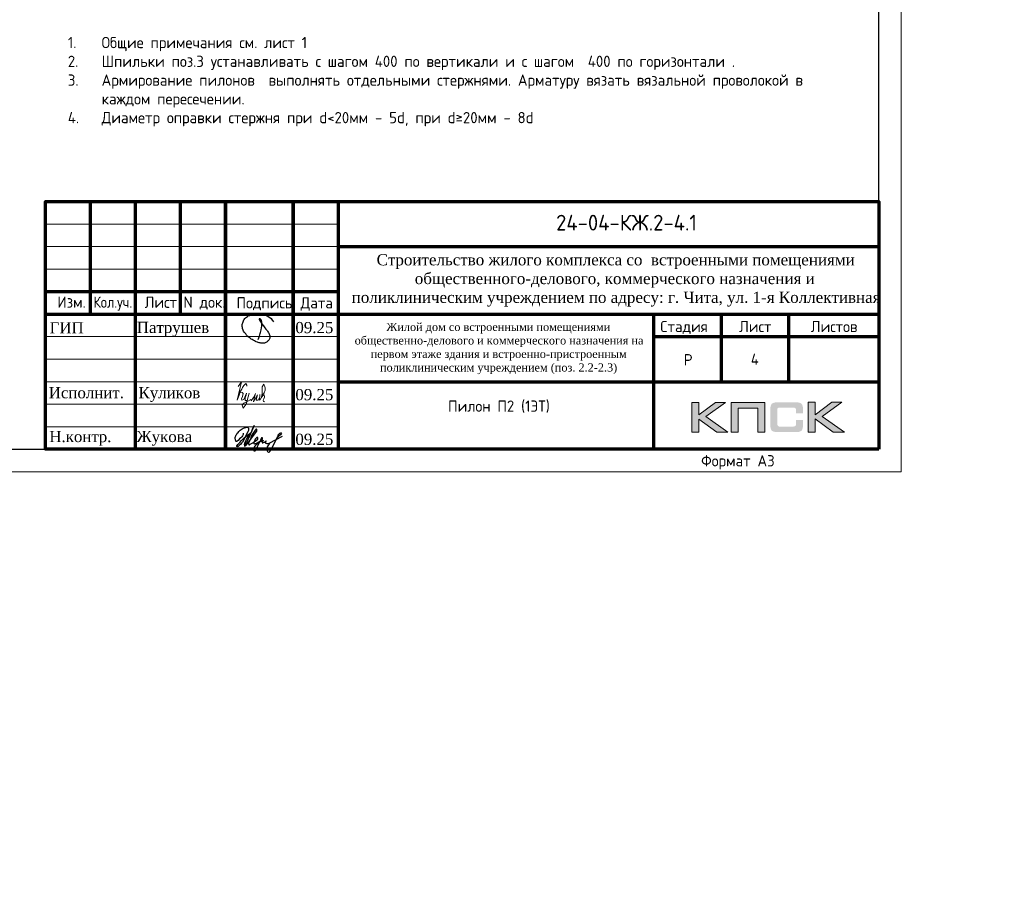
# Model space of a CAD drawing. Header units: millimetres. Extents: x 263826 to 1718326, y -423071 to 70137.
# Tile 243 of 256: x 565584 to 587443, y -149406 to -130165. Entities that reach past the tile are written whole.
import ezdxf
from ezdxf.enums import TextEntityAlignment as Align

# ---------------------------------------------------------------- set-up
doc = ezdxf.new("R2010")
doc.units = ezdxf.units.MM
for name, color, linetype in [('PDF7_Text', 7, 'Continuous'), ('PDF8_Text', 7, 'Continuous'), ('Рамка печать', 7, 'Continuous'), ('ТОЛСТЫЕ_ОСНОВНЫЕ', 6, 'Continuous')]:
    doc.layers.add(name, color=color, linetype=linetype)
for name, color, linetype, lineweight in [('Выноски', 20, 'Continuous', 20), ('Каркасы ригель', 3, 'Continuous', 0), ('размер', 1, 'Continuous', 25), ('Рамка', 7, 'Continuous', 70), ('Текст', 7, 'Continuous', 25), ('ТОНКИЕ', 7, 'Continuous', 9)]:
    doc.layers.add(name, color=color, linetype=linetype, lineweight=lineweight)
doc.styles.add('GOST-2.304_Type-B', font='GOST_Common.ttf')
doc.styles.add('PDF Times New Roman', font='times.ttf')
doc.styles.add('style1', font='GOST_Common.ttf', dxfattribs={"height": 500})
doc.styles.add('ГОСТ', font='GOST_Common.ttf')

# ---------------------------------------------------------------- blocks, each defined once
blk = doc.blocks.new('11')
at = {"layer": 'Выноски'}
for p, q in [((47885, 66608), (47944, 66700)), ((47944, 66700), (47962, 66737)), ((47962, 66737), (47989, 66781)), ((47989, 66781), (48016, 66806)), ((48016, 66806), (48038, 66823)), ((48038, 66823), (48060, 66786)), ((48060, 66786), (48058, 66769))]:
    blk.add_line(p, q, dxfattribs=at)
blk.add_lwpolyline([(47863, 66761), (47937, 66865), (47843, 66458), (47885, 66564), (47905, 66616), (47954, 66628), (47979, 66606), (47957, 66539), (47937, 66487), (47947, 66458), (47991, 66470), (48051, 66611), (48041, 66569), (48023, 66505), (48023, 66448), (48065, 66448), (48090, 66529), (48110, 66608), (48043, 66369), (47972, 66275), (47954, 66344), (47991, 66389), (48078, 66431), (48142, 66470), (48154, 66441), (48204, 66512), (48246, 66606), (48209, 66455), (48204, 66418), (48295, 66574), (48265, 66463), (48265, 66455), (48312, 66453), (48342, 66529), (48347, 66584), (48337, 66465), (48349, 66453), (48401, 66569), (48443, 66616), (48461, 66678), (48466, 66727), (48436, 66811), (48399, 66754), (48399, 66618), (48389, 66549), (48374, 66507), (48416, 66564), (48441, 66576), (48451, 66524), (48433, 66482), (48419, 66453), (48424, 66428), (48458, 66421)], dxfattribs=at)
blk = doc.blocks.new('яяя')
at = {"lineweight": 30}
for points in [[(345424, 110432), (345425, 110410), (345424, 110397), (345417, 110379), (345406, 110350), (345390, 110319), (345357, 110275), (345310, 110221), (345265, 110176), (345198, 110110), (345161, 110077), (345133, 110066), (345116, 110066), (345102, 110075), (345090, 110091), (345082, 110115), (345074, 110146), (345066, 110182), (345064, 110206), (345067, 110234), (345077, 110278), (345095, 110320), (345114, 110361), (345134, 110395), (345159, 110428), (345195, 110469), (345228, 110506), (345284, 110560), (345331, 110595), (345379, 110625), (345435, 110648), (345486, 110670), (345532, 110686), (345573, 110696), (345605, 110698), (345621, 110695), (345635, 110687), (345648, 110671), (345656, 110649), (345659, 110625), (345659, 110583), (345656, 110553), (345647, 110523), (345635, 110489), (345387, 110033), (345349, 109985), (345311, 109948), (345247, 109889), (345209, 109858), (345192, 109844), (345180, 109837), (345157, 109833), (345150, 109835), (345140, 109842), (345135, 109856), (345138, 109881), (345148, 109892), (345183, 109930), (345267, 110024), (345343, 110105), (345455, 110213), (345617, 110343), (345775, 110456), (345811, 110526), (345838, 110607), (345890, 110740), (345902, 110771), (345698, 110295), (345672, 110226), (345626, 110132), (345572, 110032), (345518, 109953), (345481, 109918), (345497, 110001), (345567, 110147), (345655, 110301), (345760, 110442)], [(345481, 109918), (345476, 109896), (345475, 109874), (345485, 109861), (345506, 109866), (345539, 109891), (345632, 109983), (345968, 110450), (346022, 110527), (346029, 110560), (346027, 110579), (346026, 110590), (346010, 110605), (345993, 110609), (345975, 110601), (345962, 110584), (345954, 110562), (345857, 110421), (345783, 110292), (345741, 110183), (345701, 110079), (345665, 109985), (345660, 109952), (345666, 109929), (345669, 109915), (345682, 109910), (345702, 109914), (345735, 109941), (345846, 110007), (346065, 110160), (346075, 110193), (346070, 110217), (346066, 110236), (346052, 110241), (346030, 110241), (346007, 110228), (345978, 110203), (345960, 110164), (345892, 110010), (345895, 109986), (345904, 109966), (345925, 109964), (345969, 109968), (346045, 110000), (346218, 110114), (346261, 110154), (346280, 110184), (346282, 110210), (346278, 110225), (346263, 110229), (346241, 110222), (346220, 110198), (346162, 110049), (345989, 109904), (345932, 109849), (345906, 109805), (345891, 109739), (345890, 109690), (345899, 109652), (345924, 109647), (345956, 109655), (345980, 109674), (346058, 109838), (346158, 110046), (346261, 110098), (346314, 110120), (346292, 110079), (346269, 110036), (346261, 110008), (346267, 109998), (346293, 109998), (346363, 110039), (346445, 110095), (346421, 110068), (346414, 110040), (346407, 110011), (346416, 109990), (346466, 109972), (346509, 109977), (346574, 109984), (347172, 110293)], [(346586, 109971), (346543, 109917), (346509, 109873), (346489, 109825), (346475, 109767), (346472, 109710), (346478, 109675), (346485, 109641), (346501, 109621), (346517, 109602), (346542, 109589), (346568, 109592), (346605, 109620), (346680, 109731), (346736, 109842), (346865, 110115), (346962, 110290), (346969, 110318), (346979, 110360), (347013, 110403), (347056, 110434), (347091, 110450), (347109, 110450), (347121, 110434), (347115, 110405), (347072, 110355), (347012, 110307), (346924, 110222)]]:
    blk.add_lwpolyline(points, dxfattribs=at)
blk = doc.blocks.new('Патрушев')
at = {"color": 5, "lineweight": 25}
blk.add_lwpolyline([(58.5, -35.09), (59.7, -31.98), (60.22, -29.81), (60.47, -28.76), (60.76, -27.56), (61.06, -26.32), (61.37, -24.67), (61.64, -22.98), (61.77, -21.63), (61.83, -20.46), (61.74, -19.5), (61.5, -18.56), (61.27, -17.93), (60.96, -17.34), (60.63, -16.86), (60.45, -16.66), (60.39, -16.62), (60.25, -16.53), (60.03, -16.42), (59.74, -16.36), (59.56, -16.39), (59.41, -16.5), (59.32, -16.73), (59.32, -16.96), (59.41, -17.15), (61.8, -21.04), (63.12, -22.91), (63.7, -23.61), (64.53, -24.59), (65.48, -25.87), (66.43, -27.07), (66.87, -27.73), (67.42, -28.44), (67.68, -28.93), (68, -29.52), (68.38, -30.41), (68.65, -31), (68.82, -31.71), (68.89, -32.2), (68.93, -32.68), (68.9, -33.35), (68.81, -33.79), (68.57, -34.59), (68.27, -35.18), (67.92, -35.7), (67.56, -36.23), (66.92, -36.75), (66.44, -37.14), (65.93, -37.49), (65.34, -37.85), (64.79, -38.12), (64.12, -38.33), (63.56, -38.4), (62.54, -38.51), (61.58, -38.47), (60.89, -38.38), (60.1, -38.27), (59.25, -38.05), (58.41, -37.75), (57.66, -37.55), (56.61, -37.27), (55.88, -36.92), (54.92, -36.35), (53.85, -35.72), (53.05, -35.25), (52.17, -34.73), (51.27, -34.08), (50.13, -33.27), (49.09, -32.31), (47.96, -31.09), (47.07, -29.92), (46.05, -28.68), (45.23, -27.65), (44.74, -26.54), (44.28, -25.09), (44.05, -24.29), (43.98, -23.29), (43.94, -22.47), (43.99, -21.49), (44.18, -20.57), (44.46, -19.97), (44.74, -19.1), (45.02, -18.24), (45.49, -17.42), (45.85, -16.92), (46.39, -16.14), (46.99, -15.53), (47.83, -14.81), (48.65, -14.29), (49.43, -13.79), (50.53, -13.27), (51.57, -12.89), (52.65, -12.48), (54.17, -12.1), (55.44, -11.87), (56.95, -11.79), (58.35, -11.79), (59.63, -11.91), (61, -12.05), (62.71, -12.35), (64.46, -12.88), (66.16, -13.58), (67.55, -14.27), (68.88, -15.13), (70.02, -16.25), (71.14, -17.49), (71.67, -18.26), (72.28, -19.27)], dxfattribs=at)
blk = doc.blocks.new('штамп кж1.1')
at = {"layer": 'Рамка печать', "lineweight": 20}
h = blk.add_hatch(color=0, dxfattribs=at)
h.paths.add_polyline_path([(419458, -85094), (419234, -85094), (418867, -85370), (418867, -85094), (418712, -85094), (418712, -85757), (418867, -85757), (418867, -85466), (419264, -85757), (419512, -85757), (419019, -85406)])
h.paths.add_polyline_path([(419737, -85219), (420175, -85219), (420175, -85757), (420329, -85757), (420329, -85094), (420165, -85094), (419583, -85094), (419583, -85251), (419583, -85757), (419737, -85757)])
h.paths.add_polyline_path([(421451, -85091), (421295, -85091), (421295, -85754), (421451, -85754), (421451, -85462), (421847, -85754), (422095, -85754), (421602, -85403), (422041, -85091), (421818, -85091), (421451, -85367)])
blk.add_hatch(color=204, dxfattribs=at).paths.add_polyline_path([(421166, -85165), (421164, -85157), (421161, -85151), (421158, -85145), (421154, -85139), (421151, -85134), (421147, -85129), (421143, -85124), (421139, -85120), (421133, -85117), (421128, -85113), (421122, -85109), (421115, -85107), (421108, -85104), (421100, -85101), (421093, -85099), (421075, -85096), (421056, -85093), (421035, -85092), (421012, -85091), (420617, -85091), (420594, -85092), (420573, -85093), (420553, -85096), (420536, -85099), (420528, -85102), (420521, -85104), (420514, -85107), (420508, -85110), (420502, -85113), (420496, -85117), (420491, -85120), (420486, -85124), (420482, -85129), (420478, -85134), (420474, -85139), (420471, -85145), (420468, -85151), (420466, -85158), (420463, -85165), (420461, -85172), (420457, -85188), (420455, -85206), (420453, -85226), (420453, -85248), (420453, -85596), (420453, -85618), (420455, -85638), (420457, -85656), (420461, -85673), (420463, -85680), (420466, -85687), (420468, -85694), (420471, -85700), (420474, -85705), (420478, -85711), (420482, -85716), (420486, -85720), (420491, -85725), (420496, -85728), (420502, -85731), (420508, -85735), (420514, -85738), (420521, -85740), (420528, -85743), (420536, -85745), (420553, -85749), (420573, -85751), (420594, -85753), (420617, -85754), (421012, -85754), (421035, -85753), (421056, -85752), (421075, -85749), (421092, -85746), (421100, -85743), (421108, -85741), (421115, -85738), (421122, -85735), (421128, -85732), (421133, -85728), (421139, -85725), (421143, -85720), (421147, -85716), (421151, -85711), (421154, -85706), (421158, -85700), (421161, -85694), (421164, -85688), (421166, -85680), (421169, -85673), (421172, -85656), (421175, -85639), (421176, -85618), (421177, -85596), (421177, -85487), (421022, -85487), (421022, -85576), (421022, -85582), (421021, -85588), (421020, -85594), (421019, -85599), (421017, -85604), (421015, -85608), (421012, -85612), (421008, -85616), (421005, -85619), (421001, -85622), (420996, -85624), (420991, -85626), (420987, -85627), (420981, -85628), (420974, -85628), (420968, -85629), (420649, -85629), (420644, -85628), (420639, -85628), (420635, -85626), (420631, -85624), (420627, -85621), (420624, -85618), (420620, -85615), (420617, -85611), (420615, -85607), (420613, -85603), (420611, -85598), (420609, -85593), (420607, -85584), (420607, -85574), (420607, -85256), (420607, -85250), (420607, -85245), (420609, -85240), (420610, -85235), (420611, -85231), (420613, -85228), (420616, -85225), (420619, -85221), (420622, -85218), (420626, -85216), (420630, -85214), (420634, -85212), (420639, -85211), (420643, -85210), (420649, -85210), (420654, -85210), (420968, -85210), (420974, -85210), (420981, -85210), (420986, -85212), (420991, -85213), (420996, -85215), (421000, -85217), (421004, -85220), (421008, -85223), (421011, -85227), (421014, -85231), (421017, -85235), (421019, -85240), (421020, -85245), (421021, -85250), (421022, -85257), (421022, -85263), (421022, -85336), (421177, -85336), (421177, -85248), (421176, -85226), (421175, -85206), (421172, -85188), (421168, -85172)])
at = {"layer": 'Рамка', "color": 7}
for p, q in [((405358, -83134), (405358, -80634)), ((407358, -83134), (407358, -80634)), ((410858, -81634), (422858, -81634)), ((404358, -82634), (410858, -82634)), ((404358, -83134), (422858, -83134)), ((419358, -83134), (419358, -84634)), ((420858, -83134), (420858, -84634)), ((417858, -83634), (422858, -83634)), ((417858, -83634), (422858, -83634)), ((410858, -84634), (422858, -84634))]:
    blk.add_line(p, q, dxfattribs=at)
at = {"layer": 'Рамка'}
for p, q in [((406358, -86134), (406358, -80634)), ((408358, -86134), (408358, -80634)), ((408358, -80634), (408358, -86134)), ((409858, -80634), (409858, -86134)), ((409858, -86134), (409858, -80634)), ((410858, -80634), (410858, -86134)), ((417858, -83134), (417858, -86134))]:
    blk.add_line(p, q, dxfattribs=at)
at = {"layer": 'Рамка', "color": 7, "lineweight": 15}
for p, q in [((404358, -81134), (410858, -81134)), ((404358, -81634), (410858, -81634)), ((404358, -82134), (410858, -82134)), ((404358, -83634), (410858, -83634)), ((404358, -84134), (410858, -84134)), ((404358, -84634), (410858, -84634)), ((404358, -85134), (410858, -85134)), ((404358, -85634), (410858, -85634))]:
    blk.add_line(p, q, dxfattribs=at)
at = {"layer": 'Рамка'}
blk.add_lwpolyline([(422858, -86134), (404358, -86134), (404358, -80634), (422858, -80634)], close=True, dxfattribs=at)
at = {"layer": 'Рамка печать', "color": 0, "lineweight": 20}
for points in [[(418712, -85757), (418712, -85094), (418867, -85094), (418867, -85370), (419234, -85094), (419458, -85094), (419019, -85406), (419512, -85757), (419264, -85757), (418867, -85466), (418867, -85757), (418712, -85757)], [(419737, -85757), (419737, -85219), (420175, -85219), (420175, -85757), (420329, -85757), (420329, -85094), (420165, -85094), (419583, -85094), (419583, -85251), (419583, -85757), (419737, -85757)], [(421295, -85754), (421295, -85091), (421451, -85091), (421451, -85367), (421818, -85091), (422041, -85091), (421602, -85403), (422095, -85754), (421847, -85754), (421451, -85462), (421451, -85754), (421295, -85754)]]:
    blk.add_lwpolyline(points, close=True, dxfattribs=at)
at = {"color": 5, "xscale": 24.5, "yscale": 24.5, "zscale": 24.5}
blk.add_blockref('Патрушев', (407651, -82836), dxfattribs=at)
at = {"color": 2, "lineweight": 60, "xscale": 0.5, "yscale": 0.5, "zscale": 0.5}
blk.add_blockref('яяя', (236038, -140993), dxfattribs=at)
at = {"layer": 'Выноски', "color": 0}
blk.add_blockref('11', (360773, -151499), dxfattribs=at)
at = {"layer": 'PDF7_Text', "insert": (410912, -84467), "char_height": 180, "width": 6881.02, "attachment_point": 7, "style": 'PDF Times New Roman'}
blk.add_mtext('\\pi1015.18152;Жилой дом со встроенными помещениями \\P\\pi311.27381;общественно-делового и коммерческого назначения на \\P\\pi667.38051;первом этаже здания и встроенно-пристроенным \\P\\pi874.76335;поликлиническим учреждением (поз. 2.2-2.3)', dxfattribs=at)
at = {"layer": 'PDF7_Text', "char_height": 248, "attachment_point": 7, "style": 'PDF Times New Roman'}
for s, insert in [('09.25', (409908, -83561)), ('Патрушев', (406387, -83634)), ('09.25', (409908, -85050)), ('Жукова', (406381, -86056)), ('09.25', (409908, -86042))]:
    blk.add_mtext(s, dxfattribs=dict(at, insert=insert))
at = {"layer": 'PDF7_Text', "insert": (406426, -85084), "char_height": 247.95, "attachment_point": 7, "style": 'PDF Times New Roman'}
blk.add_mtext_dynamic_manual_height_columns('{\\C256;Куликов}', width=2000, gutter_width=1250, heights=[0], dxfattribs=at)
at = {"layer": 'PDF8_Text', "char_height": 248, "attachment_point": 7, "style": 'PDF Times New Roman'}
for s, insert in [('ГИП', (404451, -83561)), ('Исполнит.', (404432, -85007)), ('Н.контр.', (404445, -86056))]:
    blk.add_mtext(s, dxfattribs=dict(at, insert=insert))
at = {"layer": 'Текст', "color": 7, "style": 'ГОСТ'}
blk.add_text('24-04-КЖ.2-4.1', height=350, dxfattribs=at).set_placement((417259, -81103), align=Align.MIDDLE_CENTER)
for s, p in [('Изм.', (404622, -82993)), ('Лист', (406561, -82996)), ('N док.', (407423, -82993)), ('Подпись', (408601, -83008)), ('Дата', (410023, -83008)), ('Стадия', (418009, -83534)), ('Лист', (419758, -83534)), ('Листов', (421350, -83534)), ('Р', (418530, -84272))]:
    blk.add_text(s, height=250, dxfattribs=at).set_placement(p)
at = {"layer": 'Текст', "color": 7, "style": 'ГОСТ', "width": 0.9}
blk.add_text('Кол.уч.', height=250, dxfattribs=at).set_placement((405423, -82992))
at = {"layer": 'Текст', "color": 7, "insert": (411117, -81801), "char_height": 250, "attachment_point": 1, "style": 'ГОСТ'}
blk.add_mtext_dynamic_manual_height_columns('\\pi594.35517;{\\fTimes New Roman|b0|i0|c204|p18;\\C256;Строительство жилого комплекса со  встроенными помещениями \\P\\pi1441.86779;общественного-делового, коммерческого назначения и \\P\\pi41.3631;поликлиническим учреждением по адресу: г. Чита, ул. 1-я Коллективная}', width=11543.07, gutter_width=12.5, heights=[0], dxfattribs=at)
blk = doc.blocks.new('*U46')
at = {"layer": 'ТОЛСТЫЕ_ОСНОВНЫЕ', "color": 6}
blk.add_lwpolyline([(20, 5), (415, 5), (415, 292), (20, 292)], close=True, dxfattribs=at)
at = {"layer": 'ТОНКИЕ'}
blk.add_lwpolyline([(0, 0), (420, 0), (420, 297), (0, 297)], close=True, dxfattribs=at)
at = {"layer": 'Текст', "style": 'style1'}
blk.add_text('Формат А3', height=2.5, dxfattribs=at).set_placement((375.57, 1.2))
blk = doc.blocks.new('*T282')
at = {"layer": 'Каркасы ригель', "color": 0, "linetype": 'ByBlock', "lineweight": -2, "transparency": 16777216}
for p, q in [((0, 0), (1500, 0)), ((0, -1000), (1500, -1000))]:
    blk.add_line(p, q, dxfattribs=at)
at = {"layer": 'Каркасы ригель', "color": 0, "linetype": 'ByBlock', "lineweight": 50, "transparency": 16777216}
for p, q in [((0, 0), (0, -1000)), ((1500, 0), (1500, -1000))]:
    blk.add_line(p, q, dxfattribs=at)
at = {"layer": 'Каркасы ригель', "color": 0, "linetype": 'Continuous', "lineweight": 0, "transparency": 16777216, "insert": (750, -500), "char_height": 250, "width": 1000, "attachment_point": 5, "style": 'ГОСТ'}
blk.add_mtext('4', dxfattribs=at)

msp = doc.modelspace()

# ---------------------------------------------------------------- block references
at = {"xscale": 100, "yscale": 100, "zscale": 100}
msp.add_blockref('*U46', (543154.78314, -140202.71786, 3100), dxfattribs=at)
msp.add_blockref('*T282', (581154.78314, -137202.71786, 3100))
at = {"layer": 'размер'}
for p in [(37657.07079, -53364.64558), (116689.61381, -53568.49652, 3100), (161796.45868, -53568.49652, 3100)]:
    msp.add_blockref('штамп кж1.1', p, dxfattribs=at)

# ---------------------------------------------------------------- texts
at = {"ltscale": 100, "char_height": 250, "width": 17398.1240905, "attachment_point": 1, "style": 'GOST-2.304_Type-B'}
for insert in [(521545.52901, -130547.39802, 3100), (566652.37388, -130547.39802, 3100)]:
    msp.add_mtext('\\pi-750,l750,t750,5000;1.^IОбщие примечания см. лист 1\\P2.^IШпильки поз.3 устанавливать с шагом 400 по вертикали и с шагом  400 по горизонтали .\\P3.^IАрмирование пилонов  выполнять отдельными стержнями. Арматуру вязать вязальной проволокой в каждом пересечении.\\P{\\C7;4.^IДиаметр оправки стержня при d<20мм - 5d, при d≥20мм - 8d}', dxfattribs=dict(at, insert=insert))
at = {"layer": 'PDF7_Text', "char_height": 180, "width": 6881.0191364, "attachment_point": 7, "style": 'PDF Times New Roman'}
for insert in [(448587.53303, -146589.13858), (395616.10085, -149348.83895)]:
    msp.add_mtext('\\pi1015.18152;Жилой дом со встроенными помещениями \\P\\pi311.27381;общественно-делового и коммерческого назначения на \\P\\pi667.38051;первом этаже здания и встроенно-пристроенным \\P\\pi874.76335;поликлиническим учреждением (поз. 2.2-2.3)', dxfattribs=dict(at, insert=insert))
at = {"layer": 'Выноски'}
note = msp.add_mtext_static_columns([''] * 2, width=18679.7309208, gutter_width=20.19117, height=0, dxfattribs=dict(at, insert=(415001.40784, -101131.04754), char_height=250, attachment_point=1, style='ГОСТ'))
for column, words in zip([note] + note.columns.linked_columns, ['\\pi1500;{\\H2x;Общие указания:}\\P1.^IРабочая документация разработана в соответствии с заданием на проектирование, требованиями {\\H3x; }действующих технических регламентов, стандартов, сводов правил и других документов, содержащих установленные {\\H1.16667x; }требования.{\\H1.77778x; }\\P2.^IРабочая документация выполнена в соответствии со следующими нормативными и техническими {\\H1.57407x; }документами:{\\H1.64198x; }\\P-^IСП 20.13330.2016 "Нагрузки и воздействия";{\\H1.61934x; }\\P-^IСП 63.13330.2018 "Бетонные и железобетонные конструкции. Основные положения";{\\H1.62689x; }\\P-^IСП 70.13330.2012 "Несущие и ограждающие конструкции".{\\H1.62437x; }\\P4.^IЗа относительную отметку 0,000 принята отметка чистого пола первого этажа, соответствующая {\\H1.62521x; }абсолютной отметке 648,00 в Балтийской системе высот.{\\H1.62493x; }\\P{\\fISOCPEUR|b0|i0|c204|p34;5.^IПеречень видов работ, для которых необходимо составлять акты освидетельствования скрытых \\H1.62502x; \\H0.61538x;работ:\\H1.62499x; \\H0.61539x;\\P-^Iсоответствие арматуры (длина, диаметры, распределение по площади элементов, количество и т.д.), \\H1.725x; \\H0.57971x;закладных деталей рабочим чертежам;\\H1.67917x; \\H0.59553x;\\P-^Iустройство и армирование монолитных стен;\\H1.60694x; \\H0.6223x;\\P-^Iосвидетельствование опалубки перед бетонированием;\\H1.63102x; \\H0.61311x;\\P-^Iотбор контрольных проб бетона;\\H1.62299x; \\H0.61615x;\\P-^Iсоответствие законченных железобетонных конструкций проекту с отображением качества работ;\\H1.62567x; \\H0.61513x;\\P-^Iустройство монолитных конструкций, выполняемых в зимнее время;\\H1.62478x; \\H0.61547x;\\P\\fISOCPEUR|b0|i0|c0|p34;6.^I\\fISOCPEUR|b0|i0|c204|p34;Запрещается выполнение последующих работ при отсутствии актов освидетельствования \\H1.62507x; \\H0.61536x;предшествующих скрытых работ во всех случаях.\\H1.62498x; \\H0.61539x;\\P\\fISOCPEUR|b0|i0|c0|p34;7.^I\\fISOCPEUR|b0|i0|c204|p34;Арматура класса А240 и А500С по ГОСТ 34028-2016, материал монолитных конструкций - бетон \\H1.62501x; \\H0.61538x;тяжелый класса В25 по ГОСТ 26633-2015.\\H1.625x; \\H0.61539x;\\P\\fISOCPEUR|b0|i0|c0|p34;8.^I\\fISOCPEUR|b0|i0|c204|p34;Работы по бетонированию монолитных конструкций вести в соответствии со СП 70.13330.2012 \\H1.625x; \\H0.61538x;"Несущие и ограждающие конструкции".\\H1.625x; \\H0.61538x;\\P\\fISOCPEUR|b0|i0|c0|p34;9.^I\\fISOCPEUR|b0|i0|c204|p34;Все строительно-монтажные работы необходимо выполнять в соответствии со СНиП 12-03-2001 \\H1.625x; \\H0.61538x;"Безопасность труда в строительстве. Часть 1. Общие требования.", Безопасность труда в строительстве. Часть \\H1.625x; \\H0.61538x;2. Строительное производство". Строительство здания должно производиться в соответствии с проектом \\H1.625x; \\H0.61538x;производства работ (ППР).\\H1.725x; \\H0.57971x;\\P\\fISOCPEUR|b0|i0|c0|p34;10.^I\\fISOCPEUR|b0|i0|c204|p34;При отсутствии ППР производство строительно-монтажных работ запрещается.\\H1.67917x; \\H0.59553x;\\P\\fISOCPEUR|b0|i0|c0|p34;11.^I\\fISOCPEUR|b0|i0|c204|p34;Бетон следует укладывать в бетонные конструкции горизонтальными слоями одинаковой толщины без \\H1.60694x; \\H0.6223x;разрывов, с последовательным направлением укладки в одну сторону во всех слоях.\\H1.63102x; \\H0.61311x;\\P\\fISOCPEUR|b0|i0|c0|p34;12.^I\\fISOCPEUR|b0|i0|c204|p34;В начальный период твердения бетон необходимо защищать от попадания атмосферных осадков или \\H1.62299x; \\H0.61615x;потерь влаги.\\H1.62567x; \\H0.61513x;\\P\\fISOCPEUR|b0|i0|c0|p34;13.^I\\fISOCPEUR|b0|i0|c204|p34;Уход за свежеуложенным бетоном начинать сразу после укладки бетонной смеси и осуществлять до \\H1.62478x; \\H0.61547x;достижения прочности бетона не менее 70% от проектной.\\H1.62507x; \\H0.61536x;\\P\\fISOCPEUR|b0|i0|c0|p34;14.^I\\fISOCPEUR|b0|i0|c204|p34;Проект рассчитан на производство работ в период положительных температур. В случае выполнения \\H1.62498x; \\H0.61539x;работ при отрицательных температурах необходимо выполнять требования СНиП часть 3 по производству работ \\H1.62501x; \\H0.61538x;и ППР.\\H1.625x; \\H0.61539x;\\P\\fISOCPEUR|b0|i0|c0|p34;15.^I\\fISOCPEUR|b0|i0|c204|p34;При минимальной температуре воздуха до минус 15°С допускается:\\H1.625x; \\H0.61538x;\\P-^Iвыдерживание бетона в конструкции методом термоса, при предварительном разогреве бетонной \\H1.625x; \\H0.61538x;смеси, \\H1.625x; \\H0.61538x;\\P-^Iфорсированный электроразогрев бетона в конструкции с повторным уплотнением.\\H1.625x; \\H0.61538x;\\PПри минимальной температуре воздуха до минус 25°С допускается:\\H1.625x; \\H0.61538x;\\P-^Iобогрев бетона в греющей опалубке с помощью низкотемпературных электронагревателей,\\H1.625x; \\H0.61538x;\\P-^Iэлектродный сквозной прогреб бетона,\\H1.625x; \\H0.61538x;\\P-^Iэлектрообогрев с помощью греющего провода.\\H1.625x; \\H0.61538x;\\P}16.^IЗаполнителем для бетона служит щебень твердых пород, наибольшая фракция щебня не должна превышать {\\H1.625x; }40мм.{\\H1.625x; }\\P17.^IВ процессе бетонирования обеспечить соблюдение защитных слоев и мест положения рабочей арматуры {\\H1.625x; }согласно проекту. Величина защитного слоя продольной рабочей арматуры у боковых граней стен монолитных {\\H1.625x; }участков должны быть не менее 20мм и не менее диаметра продольной рабочей арматуры конструкции, величина {\\H1.625x; }защитного слоя поперечной арматуры - не менее 10мм. {\\H1.625x; }\\P\\pi0;             18.Крестовые соединения стержней продольной и поперечной арматуры, соединение стержней продольной {\\H1.625x; }арматуры по длине выполнить вязкой отожженой проволокой диаметром 2,0-3,0мм.{\\H1.625x; }\\P\\pi1500;{\\H1.625x; }', '']):
    column.text = words
at = {"layer": 'Текст', "color": 7, "char_height": 250, "attachment_point": 1, "style": 'ГОСТ'}
for s, width, heights, insert in [('\\pi3500;\\P\\pi2444.69697;Общие данные{\\H1.83333x; }', 7000, [1500], (448515.39525, -137998.86693)), ('\\pi3500;{\\C256;\\P\\pi2464.39394;Пилон П1 (1ЭТ)}', 7000, [1500], (527547.93827, -138202.71786, 3100)), ('\\pi3500;{\\C256;\\P\\pi2439.39394;Пилон П2 (1ЭТ)}', 7000, [1500], (572654.78314, -138202.71786, 3100)), ('\\pi594.35517;{\\fTimes New Roman|b0|i0|c204|p18;\\C256;Строительство жилого комплекса со  встроенными помещениями \\P\\pi1441.86779;общественного-делового, коммерческого назначения и \\P\\pi41.3631;поликлиническим учреждением по адресу: г. Чита, ул. 1-я Коллективная}', 11543.0722741, [0], (448793.05221, -143923.24457)), ('\\pi594.35517;{\\fTimes New Roman|b0|i0|c204|p18;\\C256;Строительство жилого комплекса со  встроенными помещениями \\P\\pi1441.86779;общественного-делового, коммерческого назначения и \\P\\pi41.3631;поликлиническим учреждением по адресу: г. Чита, ул. 1-я Коллективная}', 11543.0722741, [0], (395821.62003, -146682.94493))]:
    msp.add_mtext_dynamic_manual_height_columns(s, width=width, gutter_width=12.5, heights=heights, dxfattribs=dict(at, insert=insert))

doc.saveas('drawing.dxf')
